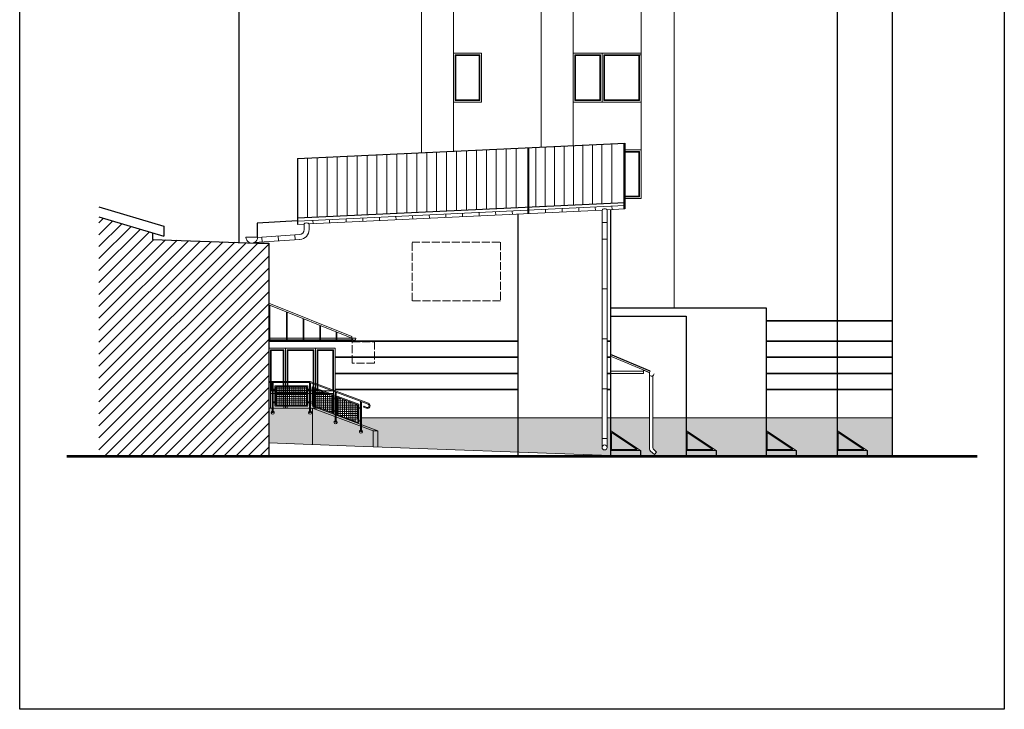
# Model space of a CAD drawing. Header units: millimetres. Extents: x -26513 to 76799, y 0 to 112149.
# Tile 51 of 98: x 14944 to 17904, y 105187 to 107261. Entities that reach past the tile are written whole.
import ezdxf

# ---------------------------------------------------------------- set-up
doc = ezdxf.new("R2010")
doc.units = ezdxf.units.MM
doc.header["$LTSCALE"] = 2
doc.linetypes.add('ACAD_ISO02W100', pattern=[15, 12, -3])
for name, color, linetype, lineweight in [('hacz  do wyłaczenia', 161, 'Continuous', 5), ('rynna-41', 22, 'Continuous', 18), ('stolarka', 6, 'Continuous', 9), ('widok', 3, 'Continuous', 13)]:
    doc.layers.add(name, color=color, linetype=linetype, lineweight=lineweight)
doc.layers.add('istn.śiany', color=2, linetype='Continuous')

msp = doc.modelspace()

# ---------------------------------------------------------------- hatches: boundary and pattern name
at = {"layer": 'hacz  do wyłaczenia', "linetype": 'Continuous'}
h = msp.add_hatch(dxfattribs=at)
h.set_pattern_fill('NET', color=256, scale=2, style=0)
h.set_pattern_definition([(0, (-11.969, 1e-11), (0, 6.35), []), (90, (-11.969, 1e-11), (-6.35, 4e-16), [])])
h.paths.add_polyline_path([(15714.1, 106157.3), (15714.1, 106102.3), (15807.1, 106102.3), (15807.1, 106157.3)])
h.paths.add_polyline_path([(15885, 106078.3), (15885, 106130.6), (15826.1, 106152.6), (15826.1, 106100.4), (15827.8, 106099.7)])
h.paths.add_polyline_path([(15901.1, 106072.2), (15901.1, 106124.5), (15960, 106102.4), (15960, 106061.5), (15951.3, 106053.4)])
at = {"layer": 'rynna-41'}
h = msp.add_hatch(dxfattribs=at)
h.set_pattern_fill('ANSI31', color=256, scale=8, style=0)
h.set_pattern_definition([(45, (-5406.746, 6065.5), (-17.960512, 17.960512), [])])
h.paths.add_polyline_path([(15182.1, 105950.3), (15692.6, 105950.3), (15692.6, 106589.3), (15657.6, 106589.3), (15645, 106589.7, -0.124991), (15636.4, 106590), (15342.6, 106600.3), (15342.6, 106620.3), (15182.1, 106668.4)])
at = {"layer": 'widok'}
h = msp.add_hatch(dxfattribs=at)
h.set_pattern_fill('AR-SAND', color=256, scale=0.6, style=0)
h.paths.add_polyline_path([(15823.5, 106093.3), (15818.1, 106093.3), (15818.1, 106083.5, -5.828427), (15815.1, 106083.5), (15815.1, 106093.3), (15706.1, 106093.3), (15706.1, 106083.5, -5.828427), (15703.1, 106083.5), (15703.1, 106093.3), (15692.6, 106093.3), (15692.6, 105988.3), (15823.5, 105983.2)])
h.paths.add_polyline_path([(15967.9, 106039.1), (15894.9, 106066.5), (15894.9, 106054.9, -5.828427), (15891.9, 106054.9), (15891.9, 106067.6), (15823.5, 106093.3), (15823.5, 105983.2), (15951.5, 105978.3), (16006.4, 105976.3), (16006.4, 106024.7), (15970.9, 106038), (15970.9, 106026.7, -5.828427), (15967.9, 106026.7)])
h.paths.add_polyline_path([(16020.7, 106024.7), (16006.4, 106024.7), (16006.4, 105976.3), (16020.7, 105975.8)], flags=17)
h.paths.add_polyline_path([(15970.9, 106043.3), (15970.9, 106038), (16006.4, 106024.7), (16020.7, 106024.7)], flags=17)
h.paths.add_polyline_path([(15894.9, 106071.9), (15894.9, 106066.5), (15967.9, 106039.1), (15967.9, 106044.5)], flags=17)
h.paths.add_polyline_path([(15837.8, 106093.3), (15823.5, 106093.3), (15891.9, 106067.6), (15891.9, 106073)])
h.paths.add_polyline_path([(16441.6, 106063.3), (15970.9, 106063.3), (15970.9, 106043.3), (16020.7, 106024.7), (16020.7, 105975.8), (16441.6, 105960.4)])
h.paths.add_polyline_path([(16694.6, 106063.3), (16441.6, 106063.3), (16441.6, 105960.4), (16719.6, 105950.3), (16719.6, 105965.3), (16719.5, 106025.2), (16719.6, 106025.1), (16719.6, 106063.3), (16709.6, 106063.3), (16709.6, 105974.7, -1), (16694.6, 105974.7)])
h.paths.add_polyline_path([(16836.9, 106063.3), (16719.6, 106063.3), (16719.6, 106025.1), (16809.6, 105965.3), (16809.6, 105950.3), (16947.6, 105950.3), (16947.6, 105965.3), (16947.5, 106025.2), (16947.6, 106025.1), (16947.6, 106063.3), (16846.9, 106063.3), (16846.9, 105974.3, 0.219052), (16849.7, 105968.2), (16858.4, 105960.8), (16851.9, 105953.2), (16839.7, 105963.6, -0.219052), (16836.9, 105969.7)])
h.paths.add_polyline_path([(16809.6, 105965.3), (16719.6, 105965.3), (16719.6, 105950.3), (16809.6, 105950.3)], flags=17)
h.paths.add_polyline_path([(16722.5, 106019.6), (16722.6, 105968.3), (16799.6, 105968.3)], flags=17)
h.paths.add_polyline_path([(16950.5, 106019.6), (16950.6, 105968.3), (17027.6, 105968.3)], flags=17)
h.paths.add_polyline_path([(17037.6, 105965.3), (16947.6, 105965.3), (16947.6, 105950.3), (17037.6, 105950.3)])
h.paths.add_polyline_path([(17187.5, 106025.2), (17187.6, 106025.1), (17187.6, 106063.3), (16947.6, 106063.3), (16947.6, 106025.1), (17037.6, 105965.3), (17037.6, 105950.3), (17187.6, 105950.3), (17187.6, 105965.3)])
h.paths.add_polyline_path([(17190.5, 106019.6), (17190.6, 105968.3), (17267.6, 105968.3)], flags=17)
h.paths.add_polyline_path([(17277.6, 105965.3), (17187.6, 105965.3), (17187.6, 105950.3), (17277.6, 105950.3)])
h.paths.add_polyline_path([(17401.5, 106025.2), (17401.6, 106025.1), (17401.6, 106063.3), (17187.6, 106063.3), (17187.6, 106025.1), (17277.6, 105965.3), (17277.6, 105950.3), (17401.6, 105950.3), (17401.6, 105965.3)])
h.paths.add_polyline_path([(17566.6, 106063.3), (17401.6, 106063.3), (17401.6, 106025.1), (17491.6, 105965.3), (17491.6, 105950.3), (17566.6, 105950.3)])
h.paths.add_polyline_path([(17404.5, 106019.6), (17404.6, 105968.3), (17481.6, 105968.3)], flags=17)
h.paths.add_polyline_path([(17491.6, 105965.3), (17401.6, 105965.3), (17401.6, 105950.3), (17491.6, 105950.3)])

# ---------------------------------------------------------------- linework, layer by layer
msp.add_lwpolyline([(17903.7, 109387), (17903.7, 105187), (14943.7, 105187), (14943.7, 109387)], close=True)
at = {"layer": 'hacz  do wyłaczenia'}
for p, q in [((16693.8, 106886.8), (16693.8, 106708.6)), ((16723.7, 106889.1), (16723.7, 106710.9)), ((16047.7, 106856.1), (16047.7, 106677.9)), ((16077.6, 106857.5), (16077.6, 106679.3)), ((16107.5, 106858.9), (16107.5, 106680.7)), ((16137.4, 106860.4), (16137.4, 106682.2)), ((16167.3, 106861.8), (16167.3, 106683.6)), ((16197.2, 106863.2), (16197.2, 106685)), ((16227.1, 106864.6), (16227.1, 106686.4)), ((16257, 106866), (16257, 106687.8)), ((16286.9, 106867.5), (16286.9, 106689.3)), ((16316.8, 106868.9), (16316.8, 106690.7)), ((16346.7, 106870.3), (16346.7, 106692.1)), ((16376.6, 106871.7), (16376.6, 106693.5)), ((16406.5, 106873.2), (16406.5, 106695)), ((16436.4, 106874.6), (16436.4, 106696.4)), ((16495, 106877.4), (16495, 106697.8)), ((16523.4, 106878.7), (16523.4, 106700.5)), ((16551.8, 106880.1), (16551.8, 106701.9)), ((16580.2, 106881.4), (16580.2, 106703.2)), ((16608.6, 106882.8), (16608.6, 106704.6)), ((16637, 106884.1), (16637, 106705.9)), ((16665.4, 106885.5), (16665.4, 106707.3)), ((15808.5, 106843.3), (15808.5, 106666.5)), ((15838.4, 106843.3), (15838.4, 106667.9)), ((15868.3, 106847.6), (15868.3, 106669.4)), ((15898.2, 106849), (15898.2, 106670.8)), ((15928.1, 106850.4), (15928.1, 106672.2)), ((15958, 106851.8), (15958, 106673.6)), ((15987.9, 106853.2), (15987.9, 106675)), ((16017.8, 106854.7), (16017.8, 106676.5)), ((16275, 106668.7), (16274.6, 106678.7)), ((16325, 106671.1), (16324.5, 106681.1)), ((16374.9, 106673.5), (16374.5, 106683.4)), ((16424.9, 106675.8), (16424.4, 106685.8)), ((16474.8, 106678.2), (16474.3, 106688.2)), ((16524.8, 106680.6), (16524.3, 106690.6)), ((16574.7, 106683), (16574.2, 106692.9)), ((16624.6, 106685.3), (16624.2, 106695.3)), ((16674.6, 106687.7), (16674.1, 106697.7)), ((16724.5, 106690.1), (16724.1, 106700.1)), ((15825.6, 106647.3), (15825.1, 106657.3)), ((15875.5, 106649.7), (15875, 106659.7)), ((15925.4, 106652.1), (15925, 106662.1)), ((15975.4, 106654.5), (15974.9, 106664.4)), ((15975.4, 106654.5), (15974.9, 106664.4)), ((16025.3, 106656.8), (16024.9, 106666.8)), ((16075.3, 106659.2), (16074.8, 106669.2)), ((16125.2, 106661.6), (16124.7, 106671.6)), ((16175.2, 106664), (16174.7, 106673.9)), ((16225.1, 106666.3), (16224.6, 106676.3)), ((16694.6, 106651.3), (16709.6, 106651.3)), ((15671.3, 106607.5), (15672.3, 106592.6)), ((15721.2, 106610.8), (15722.2, 106595.8)), ((15771.1, 106614), (15772.1, 106599.1)), ((16694.6, 106601.3), (16709.6, 106601.3)), ((16694.6, 106451.3), (16709.6, 106451.3)), ((16694.6, 106301.3), (16709.6, 106301.3)), ((16694.6, 106151.3), (16709.6, 106151.3)), ((16694.6, 106001.3), (16709.6, 106001.3))]:
    msp.add_line(p, q, dxfattribs=at)
at = {"layer": 'istn.śiany'}
for p, q in [((17566.6, 108228.4), (17566.6, 105950.3)), ((15602.6, 108129.3), (15602.6, 106591.2)), ((17401.6, 108129.3), (17401.6, 105950.3)), ((15778.6, 106843.3), (16762.6, 106890.1)), ((16759.6, 106890.1), (16759.6, 106691.9)), ((16762.6, 106890.1), (16762.6, 106691.9)), ((16471.6, 106876.3), (16471.6, 106678.1)), ((16473.6, 106876.3), (16473.6, 106678.1)), ((15778.6, 106843.3), (15778.6, 106645.1)), ((15778.6, 106665.1), (16762.6, 106711.9)), ((15182.1, 106698.4), (15377.2, 106639.9)), ((16719.6, 106689.9), (16719.6, 106394.3)), ((15182.1, 106668.4), (15377.2, 106609.9)), ((15778.6, 106655.9), (15657.6, 106649.3)), ((15657.6, 106649.3), (15657.6, 106606.6)), ((16441.6, 106676.4), (16441.6, 105950.3)), ((15342.6, 106620.3), (15342.6, 106600.3)), ((15377.2, 106639.9), (15377.2, 106609.9)), ((15342.6, 106600.3), (15657.2, 106589.3)), ((15657.6, 106589.3), (15692.6, 106589.3)), ((15692.6, 106589.3), (15692.6, 105950.3)), ((16719.6, 106394.3), (17187.6, 106394.3)), ((16719.6, 106394.3), (16719.6, 105950.3)), ((17187.6, 106394.3), (17187.6, 105950.3)), ((16719.6, 106369.5), (16947.6, 106369.5)), ((16947.6, 106369.5), (16947.6, 105950.3)), ((16839.4, 106204.6), (16719.6, 106254.6)), ((16809.6, 105965.3), (16809.6, 105950.3)), ((17037.6, 105965.3), (17037.6, 105950.3)), ((17277.6, 105965.3), (17277.6, 105950.3)), ((17491.6, 105965.3), (17491.6, 105950.3))]:
    msp.add_line(p, q, dxfattribs=at)
at = {"layer": 'rynna-41'}
for p, q in [((15778.6, 106655.1), (16762.6, 106701.9)), ((15813.6, 106646.8), (16694.6, 106688.7)), ((16694.6, 106688.7), (16694.6, 105974.7)), ((16709.6, 106689.4), (16762.6, 106691.9)), ((16709.6, 106689.4), (16709.6, 105974.7)), ((16709.6, 106689.4), (16709.7, 106689.4)), ((15778.6, 106645.1), (15798.6, 106646)), ((15798.6, 106646), (15798.6, 106629.8)), ((15813.5, 106646.8), (15813.6, 106646.8)), ((15813.6, 106646.8), (15813.6, 106629.8)), ((15658.8, 106606.7), (15623.8, 106607)), ((15784.8, 106599.9), (15648.8, 106591)), ((15784.8, 106614.9), (15657.6, 106606.6)), ((16836.9, 106194), (16836.9, 105969.7)), ((16846.9, 106189.8), (16846.9, 105974.3)), ((16849.7, 105968.2), (16858.4, 105960.8)), ((16839.7, 105963.6), (16851.9, 105953.2)), ((16858.4, 105960.8), (16851.9, 105953.2))]:
    msp.add_line(p, q, dxfattribs=at)
msp.add_circle((16702.1, 105974.7), 7.5, dxfattribs=at)
for centre, radius, start, end in [((15783.6, 106629.8), 15, 274.7451, 0), ((15783.6, 106629.8), 30, 274.7451, 0), ((15641.3, 106606.9), 17.5, 179.4195, 359.4195), ((16843.6, 106195.9), 7, 151.3501, 0), ((16844.9, 105969.7), 8, 180, 229.4223), ((16854.9, 105974.3), 8, 180, 229.4223)]:
    msp.add_arc(centre, radius, start, end, dxfattribs=at)
for centre in [(16702.2, 106688.7), (15806.1, 106646)]:
    msp.add_ellipse(centre, major_axis=(-7.5, 0), ratio=0.536079, start_param=3.141593, end_param=6.283185, dxfattribs=at)
at = {"layer": 'stolarka'}
for p, q in [((16911.3, 108030.3), (16911.3, 106394.3)), ((16151.6, 107450.3), (16151.6, 106861)), ((16247.6, 107450.3), (16247.6, 107160.3)), ((16511.6, 107450.3), (16511.6, 106878.2)), ((16607.6, 107450.3), (16607.6, 107160.3)), ((16811.6, 107450.3), (16811.6, 107160.3)), ((16247.6, 107160.3), (16247.6, 106865.6)), ((16247.6, 107160.3), (16331.6, 107160.3)), ((16252.6, 107155.3), (16326.6, 107155.3)), ((16252.6, 107155.3), (16252.6, 107018.3)), ((16254.6, 107153.3), (16254.6, 107020.3)), ((16254.6, 107153.3), (16324.6, 107153.3)), ((16324.6, 107153.3), (16324.6, 107020.3)), ((16326.6, 107155.3), (16326.6, 107018.3)), ((16331.6, 107160.3), (16331.6, 107013.3)), ((16607.6, 107160.3), (16607.6, 106882.7)), ((16607.6, 107160.3), (16811.6, 107160.3)), ((16612.6, 107155.3), (16612.6, 107018.3)), ((16612.6, 107155.3), (16689.6, 107155.3)), ((16614.6, 107153.3), (16614.6, 107020.3)), ((16614.6, 107153.3), (16687.6, 107153.3)), ((16687.6, 107153.3), (16687.6, 107020.3)), ((16689.6, 107155.3), (16689.6, 107018.3)), ((16694.6, 107160.3), (16694.6, 107013.3)), ((16699.6, 107155.3), (16811.6, 107155.3)), ((16699.6, 107155.3), (16699.6, 107018.3)), ((16701.6, 107153.3), (16804.6, 107153.3)), ((16701.6, 107153.3), (16701.6, 107020.3)), ((16804.6, 107153.3), (16804.6, 107020.3)), ((16806.6, 107155.3), (16806.6, 107018.3)), ((16811.6, 107160.3), (16811.6, 106870.3)), ((16247.6, 107013.3), (16331.6, 107013.3)), ((16252.6, 107018.3), (16326.6, 107018.3)), ((16254.6, 107020.3), (16324.6, 107020.3)), ((16607.6, 107013.3), (16811.6, 107013.3)), ((16612.6, 107018.3), (16689.6, 107018.3)), ((16614.6, 107020.3), (16687.6, 107020.3)), ((16699.6, 107018.3), (16806.6, 107018.3)), ((16701.6, 107020.3), (16804.6, 107020.3)), ((16331.6, 106870.3), (16331.6, 106869.6)), ((16762.6, 106870.3), (16811.6, 106870.3)), ((16762.6, 106870.3), (16811.6, 106870.3)), ((16762.6, 106865.3), (16806.6, 106865.3)), ((16762.6, 106863.3), (16804.6, 106863.3)), ((16804.6, 106863.3), (16804.6, 106730.3)), ((16806.6, 106865.3), (16806.6, 106728.3)), ((16811.6, 106870.3), (16811.6, 106723.3)), ((16762.6, 106730.3), (16804.6, 106730.3)), ((16762.6, 106728.3), (16806.6, 106728.3)), ((16762.6, 106723.3), (16811.6, 106723.3)), ((17187.6, 106356.3), (17566.6, 106356.3)), ((17187.6, 106354.3), (17566.6, 106354.3)), ((15692.6, 106295.3), (16441.6, 106295.3)), ((16709.6, 106295.3), (16719.6, 106295.3)), ((17566.6, 106295.3), (17187.6, 106295.3)), ((15692.6, 106293.3), (16441.6, 106293.3)), ((15692.6, 106273.3), (15892.1, 106273.3)), ((15697.6, 106268.3), (15737.5, 106268.3)), ((15697.6, 106268.3), (15697.6, 106093.3)), ((15699.6, 106266.3), (15735.5, 106266.3)), ((15699.6, 106266.3), (15699.6, 106145.3)), ((15735.5, 106266.3), (15735.5, 106145.3)), ((15737.5, 106268.3), (15737.5, 106093.3)), ((15742.5, 106273.3), (15742.5, 106093.3)), ((15747.5, 106268.3), (15747.5, 106093.3)), ((15747.5, 106268.3), (15827.5, 106268.3)), ((15749.5, 106266.3), (15749.5, 106145.3)), ((15749.5, 106266.3), (15825.5, 106266.3)), ((15825.5, 106266.3), (15825.5, 106145.3)), ((15827.5, 106268.3), (15827.5, 106097.1)), ((15832.5, 106273.3), (15832.5, 106093.3)), ((15837.5, 106268.3), (15887.1, 106268.3)), ((15837.5, 106268.3), (15837.5, 106093.3)), ((15839.5, 106266.3), (15885.1, 106266.3)), ((15839.5, 106266.3), (15839.5, 106145.3)), ((15885.1, 106266.3), (15885.1, 106145.3)), ((15887.1, 106268.3), (15887.1, 106074.8)), ((15892.1, 106273.3), (15892.1, 106072.9)), ((16709.6, 106293.3), (16719.6, 106293.3)), ((17187.6, 106293.3), (17566.6, 106293.3)), ((15892.1, 106247.3), (16441.6, 106247.3)), ((15892.1, 106245.3), (16441.6, 106245.3)), ((16709.6, 106247.3), (16719.6, 106247.3)), ((16709.6, 106245.3), (16719.6, 106245.3)), ((17187.6, 106247.3), (17566.6, 106247.3)), ((17187.6, 106245.3), (17566.6, 106245.3)), ((15892.1, 106198.3), (16441.6, 106198.3)), ((15892.1, 106196.3), (16441.6, 106196.3)), ((16709.6, 106198.3), (16719.6, 106198.3)), ((16709.6, 106196.3), (16719.6, 106196.3)), ((17187.6, 106198.3), (17566.6, 106198.3)), ((17187.6, 106196.3), (17566.6, 106196.3)), ((15735.5, 106169.1), (15735.5, 106153.2)), ((15737.5, 106169.1), (15737.5, 106153.2)), ((15825.5, 106169.1), (15825.5, 106153.2)), ((15827.5, 106169.1), (15827.5, 106153.2)), ((15892.1, 106150.3), (16441.6, 106150.3)), ((15892.1, 106148.3), (16441.6, 106148.3)), ((16709.6, 106150.3), (16719.6, 106150.3)), ((16709.6, 106148.3), (16719.6, 106148.3)), ((17187.6, 106150.3), (17566.6, 106150.3)), ((17187.6, 106148.3), (17566.6, 106148.3)), ((15697.6, 106145.3), (15827.5, 106145.3)), ((15697.6, 106137.3), (15827.5, 106137.3)), ((15737.5, 106137.3), (15737.5, 106093.3)), ((15813.5, 106145.3), (15885.1, 106145.3)), ((15813.5, 106137.3), (15887.1, 106137.3)), ((15827.5, 106137.3), (15827.5, 106093.3))]:
    msp.add_line(p, q, dxfattribs=at)
at = {"layer": 'stolarka', "linetype": 'ACAD_ISO02W100'}
for points in [[(16123.1, 106592.4), (16388.9, 106592.4), (16388.9, 106416), (16123.1, 106416)], [(15943.4, 106292.8), (16009.9, 106292.8), (16009.9, 106228.4), (15943.4, 106228.4)]]:
    msp.add_lwpolyline(points, close=True, dxfattribs=at)
at = {"layer": 'stolarka'}
for points in [[(16719.5, 106025.2), (16809.6, 105965.3), (16719.6, 105965.3), (16719.5, 106025.2)], [(16947.5, 106025.2), (17037.6, 105965.3), (16947.6, 105965.3), (16947.5, 106025.2)], [(17187.5, 106025.2), (17277.6, 105965.3), (17187.6, 105965.3), (17187.5, 106025.2)], [(17401.5, 106025.2), (17491.6, 105965.3), (17401.6, 105965.3), (17401.5, 106025.2)]]:
    msp.add_lwpolyline(points, dxfattribs=at)
for points in [[(16722.5, 106019.6), (16799.6, 105968.3), (16722.6, 105968.3)], [(16950.5, 106019.6), (17027.6, 105968.3), (16950.6, 105968.3)], [(17190.5, 106019.6), (17267.6, 105968.3), (17190.6, 105968.3)], [(17404.5, 106019.6), (17481.6, 105968.3), (17404.6, 105968.3)]]:
    msp.add_lwpolyline(points, close=True, dxfattribs=at)
at = {"layer": 'widok'}
for p, q in [((15692.6, 106408.7), (15942.6, 106307.9)), ((15692.6, 106403.3), (15942.6, 106303.3)), ((15695.6, 106402.1), (15695.6, 106298.3)), ((15745.6, 106382.1), (15745.6, 106298.3)), ((15747.6, 106381.3), (15747.6, 106298.3)), ((15795.6, 106362.1), (15795.6, 106298.3)), ((15797.6, 106361.3), (15797.6, 106298.3)), ((15845.6, 106342.1), (15845.6, 106298.3)), ((15847.6, 106341.3), (15847.6, 106298.3)), ((15692.6, 106303.3), (15942.6, 106303.3)), ((15692.6, 106298.3), (15942.6, 106298.3)), ((15895.6, 106322.1), (15895.6, 106298.3)), ((15897.6, 106321.3), (15897.6, 106298.3)), ((15942.6, 106307.9), (15942.6, 106298.3)), ((15942.6, 106303.3), (15954.6, 106303.3)), ((16837.5, 106200), (16719.6, 106249.2)), ((16837.5, 106199.3), (16819.4, 106207)), ((16819.4, 106197), (16819.4, 106207)), ((16719.6, 106204.6), (16819.4, 106204.6)), ((16719.6, 106197), (16819.4, 106197)), ((16837.5, 106200), (16839.4, 106204.6)), ((15816.6, 106173.3), (15692.6, 106173.3)), ((15816, 106170.3), (15692.6, 106170.3)), ((15703.1, 106170.3), (15703.1, 106079.3)), ((15706.1, 106170.3), (15706.1, 106079.3)), ((15711.1, 106150.3), (15706.1, 106150.3)), ((15711.1, 106147.3), (15706.1, 106147.3)), ((15711.1, 106160.3), (15711.1, 106099.3)), ((15810.1, 106160.3), (15711.1, 106160.3)), ((15714.1, 106157.3), (15714.1, 106102.3)), ((15807.1, 106157.3), (15714.1, 106157.3)), ((15807.1, 106157.3), (15807.1, 106102.3)), ((15810.1, 106160.3), (15810.1, 106099.3)), ((15815.1, 106150.3), (15810.1, 106150.3)), ((15815.1, 106147.3), (15810.1, 106147.3)), ((15815.1, 106170.3), (15815.1, 106079.3)), ((15816, 106170.3), (15990.9, 106104.7)), ((15816.6, 106173.3), (15992, 106107.5)), ((15818.1, 106170.3), (15818.1, 106079.3)), ((15818.1, 106150.5), (15823.1, 106148.6)), ((15818.1, 106147.3), (15823.1, 106145.4)), ((15823.1, 106157), (15887.9, 106132.6)), ((15823.1, 106157), (15823.1, 106098.8)), ((15826.1, 106152.6), (15826.1, 106100.4)), ((15826.1, 106152.6), (15884.9, 106130.6)), ((15884.9, 106130.6), (15884.9, 106078.3)), ((15887.9, 106132.6), (15887.9, 106074.5)), ((15887.9, 106124.3), (15891.9, 106122.8)), ((15887.9, 106121.1), (15891.9, 106119.6)), ((15891.9, 106141.4), (15891.9, 106050.6)), ((15894.9, 106140.3), (15894.9, 106050.6)), ((15894.9, 106121.7), (15898.1, 106120.5)), ((15894.9, 106118.5), (15898.1, 106117.3)), ((15898.1, 106128.8), (15962.9, 106104.5)), ((15898.1, 106128.8), (15898.1, 106070.7)), ((15901.1, 106124.5), (15901.1, 106072.2)), ((15901.1, 106124.5), (15959.9, 106102.4)), ((15692.6, 106093.3), (15837.8, 106093.3)), ((15711.1, 106112.3), (15706.1, 106112.3)), ((15711.1, 106109.3), (15706.1, 106109.3)), ((15810.1, 106099.3), (15711.1, 106099.3)), ((15807.1, 106102.3), (15714.1, 106102.3)), ((15815.1, 106112.2), (15810.1, 106112.2)), ((15815.1, 106109.2), (15810.1, 106109.2)), ((15818.1, 106112.4), (15823.1, 106110.5)), ((15818.1, 106109.2), (15823.1, 106107.3)), ((15823.1, 106098.8), (15887.9, 106074.5)), ((15823.5, 106093.3), (16006.4, 106024.7)), ((15823.5, 106093.3), (15823.5, 105983.2)), ((15826.1, 106100.4), (15884.9, 106078.3)), ((15826.6, 106097.5), (16020.7, 106024.7)), ((15959.9, 106102.4), (15959.9, 106050.1)), ((15962.9, 106104.5), (15962.9, 106046.3)), ((15962.9, 106096.1), (15967.9, 106094.3)), ((15962.9, 106092.9), (15967.9, 106091.1)), ((15967.9, 106113.3), (15967.9, 106022.5)), ((15970.9, 106112.2), (15970.9, 106022.5)), ((15978.8, 106098.5), (15977.7, 106095.7)), ((15977.7, 106095.7), (15986.4, 106092.5)), ((15978.8, 106098.5), (15987.4, 106095.3)), ((15706.1, 106079.3), (15703.1, 106079.3)), ((15818.1, 106079.3), (15815.1, 106079.3)), ((15887.9, 106086.2), (15891.9, 106084.7)), ((15887.9, 106083), (15891.9, 106081.5)), ((15894.9, 106083.5), (15898.1, 106082.4)), ((15894.9, 106080.3), (15898.1, 106079.2)), ((15898.1, 106070.7), (15962.9, 106046.3)), ((15901.1, 106072.2), (15959.9, 106050.1)), ((15962.9, 106058), (15967.9, 106056.2)), ((15970.9, 106063.3), (16694.6, 106063.3)), ((16709.6, 106063.3), (16719.6, 106063.3)), ((16719.6, 106063.3), (16836.9, 106063.3)), ((16846.9, 106063.3), (17566.6, 106063.3)), ((15894.9, 106050.6), (15891.9, 106050.6)), ((15962.9, 106054.8), (15967.9, 106052.9)), ((15970.9, 106022.5), (15967.9, 106022.5)), ((16006.4, 106024.7), (16006.4, 105976.3)), ((16006.4, 106024.7), (16020.7, 106024.7)), ((16020.7, 106024.7), (16020.7, 105975.8)), ((15951.5, 105978.3), (15692.6, 105988.3)), ((16719.6, 105950.3), (15951.5, 105978.3)), ((15085.8, 105950.3), (17822.5, 105950.3)), ((15085.8, 105950.1), (17822.5, 105950.1)), ((15085.8, 105949.9), (17822.5, 105949.9)), ((15085.8, 105949.7), (17822.5, 105949.7)), ((15085.8, 105949.5), (17822.5, 105949.5)), ((15085.8, 105949.3), (17822.5, 105949.3)), ((15085.8, 105949.1), (17822.5, 105949.1)), ((15085.8, 105948.9), (17822.5, 105948.9)), ((15085.8, 105948.7), (17822.5, 105948.7)), ((15085.8, 105948.5), (17822.5, 105948.5)), ((15085.8, 105948.3), (17822.5, 105948.3)), ((15085.8, 105948.1), (17822.5, 105948.1)), ((15085.8, 105947.9), (17822.5, 105947.9)), ((15085.8, 105947.7), (17822.5, 105947.7)), ((15085.8, 105947.5), (17822.5, 105947.5)), ((15085.8, 105947.3), (17822.5, 105947.3)), ((15085.8, 105947.1), (17822.5, 105947.1)), ((15085.8, 105946.9), (17822.5, 105946.9)), ((15085.8, 105946.7), (17822.5, 105946.7)), ((15085.8, 105946.5), (17822.5, 105946.5)), ((15085.8, 105946.3), (17822.5, 105946.3)), ((15085.8, 105946.1), (17822.5, 105946.1)), ((15085.8, 105945.9), (17822.5, 105945.9)), ((15085.8, 105945.7), (17822.5, 105945.7)), ((15085.8, 105945.5), (17822.5, 105945.5)), ((15085.8, 105945.3), (17822.5, 105945.3)), ((16719.6, 105965.3), (16809.6, 105965.3)), ((16947.6, 105965.3), (17037.6, 105965.3)), ((17187.6, 105965.3), (17277.6, 105965.3)), ((17401.6, 105965.3), (17491.6, 105965.3))]:
    msp.add_line(p, q, dxfattribs=at)
at = {"layer": 'widok', "color": 2}
msp.add_line((15692.6, 106206.7), (15692.6, 105988.3), dxfattribs=at)
at = {"layer": 'widok'}
for centre, radius, start, end in [((15948.6, 106303.3), 6, 180, 0), ((15989.2, 106100), 8, 249.4349, 6), ((15989.2, 106100), 5, 249.4349, 6), ((15989.2, 106100), 5, 6, 69.4349), ((15989.2, 106100), 8, 6, 69.4349), ((15704.6, 106079.3), 4.5, 109.4712, 70.5288), ((15816.6, 106079.3), 4.5, 109.4712, 70.5288), ((15893.4, 106050.6), 4.5, 109.4712, 70.5288), ((15969.4, 106022.5), 4.5, 109.4712, 70.5288)]:
    msp.add_arc(centre, radius, start, end, dxfattribs=at)

doc.saveas('drawing.dxf')
